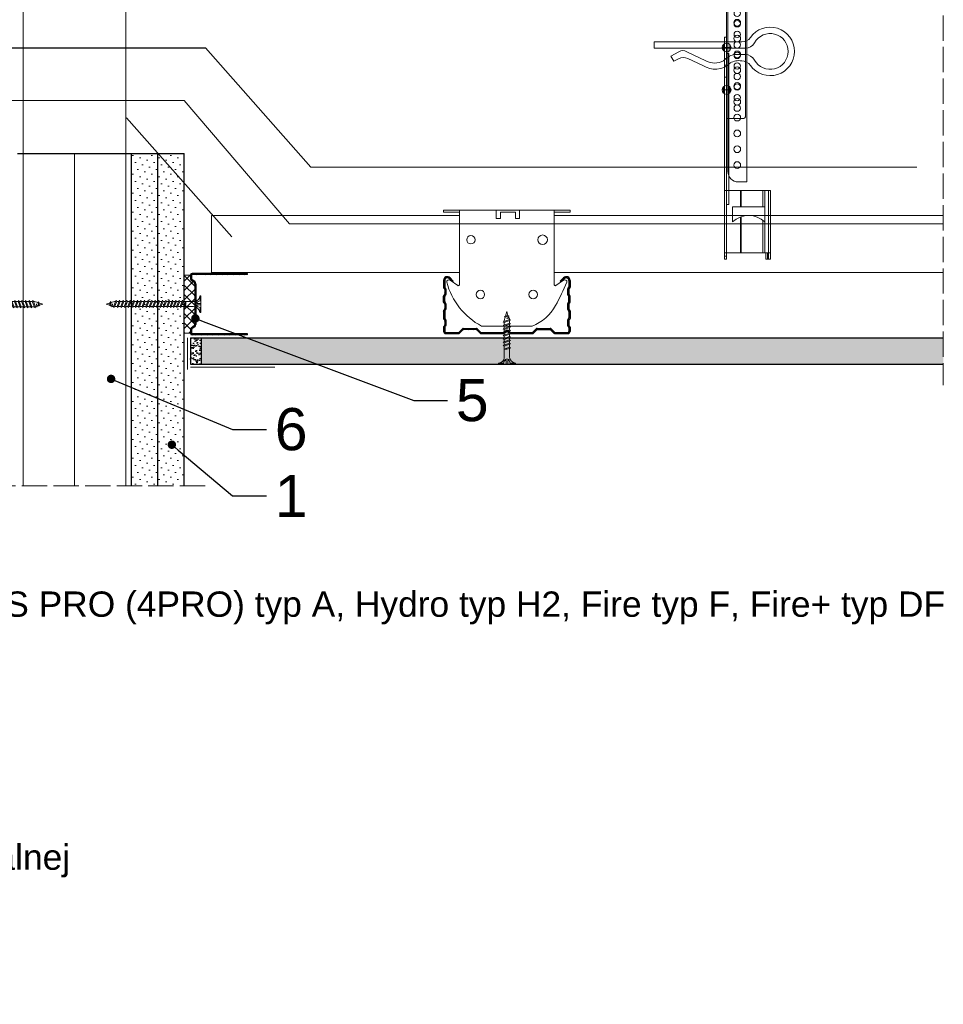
# Model space of a CAD drawing. Header units: millimetres. Extents: x -595 to 3755, y 1445 to 3533.
# Tile 3 of 24: x -209 to 229, y 1445 to 1912. Entities that reach past the tile are written whole.
import ezdxf
from ezdxf import colors
from ezdxf.entities.mleader import LeaderData, LeaderLine
from ezdxf.math import Vec2, Vec3

# ---------------------------------------------------------------- set-up
doc = ezdxf.new("R2010")
doc.units = ezdxf.units.MM
doc.linetypes.add('ACAD_ISO02W100', pattern=[15, 12, -3])
for name, color, linetype, lineweight in [('_ISOVER WELNA', 7, 'BATTING', 9), ('_RIGIPS AKCESORIA', 7, 'Continuous', 18), ('_RIGIPS G-K', 7, 'Continuous', 25), ('_RIGIPS PROFIL', 7, 'Continuous', 18), ('KRESKOWANIE', 7, 'Continuous', 9), ('OPISY', 7, 'Continuous', 9), ('PRZERYWANA', 7, 'ACAD_ISO02W100', 9)]:
    doc.layers.add(name, color=color, linetype=linetype, lineweight=lineweight)
doc.styles.get("Standard").update_dxf_attribs({"font": 'arial.ttf'})
doc.linetypes.add('BATTING', pattern='A,0.00254,-2.54,[134,ltypeshp.shx,S=2.54,R=0,X=-2.54,Y=0],-5.08,[134,ltypeshp.shx,S=2.54,R=180,X=2.54,Y=0],-2.54', length=10.16254)
pattern_1 = [(225, (-727.1062, 652.166), (1.122532, -3.367596), [0, -3.175])]

# ---------------------------------------------------------------- blocks, each defined once
blk = doc.blocks.new('TN 25')
at = {"layer": '_RIGIPS AKCESORIA'}
for p, q in [((0, -0.84), (0, 7.16)), ((0, 7.16), (0.46, 7.16)), ((0.46, 4.78), (0, 4.78)), ((0.46, 7.16), (0.46, 4.78)), ((8.47, 4.46), (8.79, 5)), ((8.79, 5), (9.93, 2.01)), ((10.1, 4.46), (10.41, 5)), ((10.41, 5), (11.56, 2.01)), ((11.67, 4.46), (11.99, 5)), ((11.99, 5), (13.14, 2.01)), ((13.21, 4.46), (13.52, 5)), ((13.52, 5), (14.67, 2.01)), ((14.8, 4.46), (15.12, 5)), ((15.12, 5), (16.26, 2.01)), ((16.42, 4.46), (16.73, 5)), ((16.73, 5), (17.88, 2.01)), ((17.99, 4.46), (18.31, 5)), ((18.31, 5), (19.45, 2.01)), ((19.68, 4.46), (20, 5)), ((20, 5), (21.14, 2.01)), ((0, 3.5), (1.77, 3.5)), ((0, 2.83), (1.77, 2.83)), ((0.46, 1.64), (0, 1.64)), ((0.46, -0.84), (0.46, 1.64)), ((1.77, 3.5), (1.77, 4.2)), ((1.77, 2.83), (1.77, 2.18)), ((3.02, 4.46), (8.47, 4.46)), ((7.49, 2.01), (3.55, 2.01)), ((7.12, 4.46), (7.12, 3.18)), ((8.03, 2.01), (7.12, 4.46)), ((7.12, 3.18), (7.65, 1.53)), ((7.65, 1.53), (8.03, 2.01)), ((9.41, 2.01), (8.03, 2.01)), ((9.61, 1.51), (8.47, 4.46)), ((9, 4.46), (10.1, 4.46)), ((9.93, 2.01), (9.61, 1.51)), ((11.04, 2.01), (9.93, 2.01)), ((11.23, 1.51), (10.1, 4.46)), ((10.62, 4.46), (11.67, 4.46)), ((11.56, 2.01), (11.23, 1.51)), ((12.61, 2.01), (11.56, 2.01)), ((12.81, 1.51), (11.67, 4.46)), ((12.2, 4.46), (13.21, 4.46)), ((13.14, 2.01), (12.81, 1.51)), ((14.15, 2.01), (13.14, 2.01)), ((14.34, 1.51), (13.21, 4.46)), ((13.73, 4.46), (14.8, 4.46)), ((14.67, 2.01), (14.34, 1.51)), ((15.74, 2.01), (14.67, 2.01)), ((15.94, 1.51), (14.8, 4.46)), ((15.33, 4.46), (16.42, 4.46)), ((16.26, 2.01), (15.94, 1.51)), ((17.36, 2.01), (16.26, 2.01)), ((17.55, 1.51), (16.42, 4.46)), ((16.94, 4.46), (17.99, 4.46)), ((17.88, 2.01), (17.55, 1.51)), ((18.93, 2.01), (17.88, 2.01)), ((19.13, 1.51), (17.99, 4.46)), ((18.52, 4.46), (19.68, 4.46)), ((19.45, 2.01), (19.13, 1.51)), ((19.45, 2.01), (20.62, 2.01)), ((20.82, 1.51), (19.68, 4.46)), ((20.21, 4.46), (20.7, 4.46)), ((20.7, 4.46), (22.28, 3.98)), ((21.14, 2.01), (20.82, 1.51)), ((21.14, 2.01), (21.81, 2.12)), ((21.85, 1.83), (21.67, 3.28)), ((21.67, 3.28), (22.14, 2.4)), ((22.14, 2.4), (21.85, 1.83)), ((22.7, 2.36), (22.14, 2.4)), ((22.28, 3.98), (22.56, 4.37)), ((22.7, 2.36), (22.28, 3.98)), ((22.56, 4.37), (23.03, 2.71)), ((23.03, 2.71), (22.7, 2.36)), ((22.71, 3.85), (25, 3.24)), ((25, 3.24), (23.03, 2.71)), ((0, -0.84), (0.46, -0.84))]:
    blk.add_line(p, q, dxfattribs=at)
for centre, major_axis, ratio, start_param, end_param in [((3.09, 7.67), (0.17, 3.2), 0.826134, 1.773653, 3.180586), ((-0.04, 0.9), (0, 3.93), 0.848176, -0.720942, -0.151112), ((3.37, -1.57), (0.28, 3.57), 0.832181, 0.035984, 1.430787), ((-2.73, 15.91), (0, 14.76), 0.848176, 3.399396, 3.475072), ((0.59, 4.62), (0, 2.81), 0.848176, 3.475072, 3.862535), ((1.66, 3.18), (0, 0.895), 0.848176, -1.552777, -0.720942), ((1.66, 3.18), (0, 0.895), 0.848176, 3.862535, 4.730408)]:
    blk.add_ellipse(centre, major_axis=major_axis, ratio=ratio, start_param=start_param, end_param=end_param, dxfattribs=at)
blk = doc.blocks.new('CD 60 ULTRASTIL')
h = blk.add_hatch()
h.set_pattern_fill('ANSI31', color=256, scale=0.3, style=0)
h.paths.add_polyline_path([(542.88, 684.5, -0.302776), (543.49, 684.5), (544.54, 683.79, 0.148069), (544.85, 683.7), (555.42, 683.7, 0.198912), (555.81, 683.86), (557.38, 685.44, -0.198912), (557.77, 685.6), (563.59, 685.6, -0.198912), (563.98, 685.44), (565.55, 683.86, 0.198912), (565.94, 683.7), (572.18, 683.7, 0.414214), (573.18, 684.7), (573.18, 686.74, 0.198912), (573.02, 687.12), (572.74, 687.4, -0.198912), (572.58, 687.79), (572.58, 689.87, -0.198912), (572.74, 690.26), (573.02, 690.54, 0.198912), (573.18, 690.93), (573.18, 694.47, 0.198912), (573.02, 694.86), (572.74, 695.14, -0.198912), (572.58, 695.53), (572.58, 697.61, -0.198912), (572.74, 698), (573.02, 698.28, 0.198912), (573.18, 698.67), (573.18, 701.47, 0.198912), (573.02, 701.86), (572.74, 702.14, -0.198912), (572.58, 702.53), (572.58, 704.61, -0.198912), (572.74, 705), (573.02, 705.28, 0.198912), (573.18, 705.67), (573.18, 708.9, 0.666128), (570.12, 710.18), (568.55, 708.63), (568.93, 708.24), (570.5, 709.79, -0.666128), (572.63, 708.9), (572.63, 705.9, -0.198912), (572.47, 705.51), (572.19, 705.23, 0.198912), (572.03, 704.84), (572.03, 702.3, 0.198912), (572.19, 701.91), (572.47, 701.63, -0.198912), (572.63, 701.25), (572.63, 698.9, -0.198912), (572.47, 698.51), (572.19, 698.23, 0.198912), (572.03, 697.84), (572.03, 695.3, 0.198912), (572.19, 694.91), (572.47, 694.63, -0.198912), (572.63, 694.25), (572.63, 691.16, -0.198912), (572.47, 690.77), (572.19, 690.49, 0.198912), (572.03, 690.1), (572.03, 687.56, 0.198912), (572.19, 687.17), (572.47, 686.9, -0.198912), (572.63, 686.51), (572.63, 684.7, -0.414214), (572.18, 684.25), (566.17, 684.25, -0.198912), (565.78, 684.41), (564.2, 685.99, 0.198912), (563.82, 686.15), (557.55, 686.15, 0.198912), (557.16, 685.99), (555.58, 684.41, -0.198912), (555.19, 684.25), (545.01, 684.25, -0.148069), (544.71, 684.34), (543.49, 685.16, 0.302776), (542.88, 685.16), (541.65, 684.34, -0.148069), (541.35, 684.25), (531.17, 684.25, -0.198912), (530.78, 684.41), (529.2, 685.99, 0.198912), (528.82, 686.15), (522.55, 686.15, 0.198912), (522.16, 685.99), (520.58, 684.41, -0.198912), (520.19, 684.25), (514.18, 684.25, -0.414214), (513.73, 684.7), (513.73, 686.51, -0.198912), (513.89, 686.9), (514.17, 687.17, 0.198912), (514.33, 687.56), (514.33, 690.1, 0.198912), (514.17, 690.49), (513.89, 690.77, -0.198912), (513.73, 691.16), (513.73, 694.25, -0.198912), (513.89, 694.63), (514.17, 694.91, 0.198912), (514.33, 695.3), (514.33, 697.84, 0.198912), (514.17, 698.23), (513.89, 698.51, -0.198912), (513.73, 698.9), (513.73, 701.25, -0.198912), (513.89, 701.63), (514.17, 701.91, 0.198912), (514.33, 702.3), (514.33, 704.84, 0.198912), (514.17, 705.23), (513.89, 705.51, -0.198912), (513.73, 705.9), (513.73, 708.9, -0.666128), (515.86, 709.79), (517.43, 708.24), (517.81, 708.63), (516.25, 710.18, 0.666128), (513.18, 708.9), (513.18, 705.67, 0.198912), (513.34, 705.28), (513.62, 705, -0.198912), (513.78, 704.61), (513.78, 702.53, -0.198912), (513.62, 702.14), (513.34, 701.86, 0.198912), (513.18, 701.47), (513.18, 698.67, 0.198912), (513.34, 698.28), (513.62, 698, -0.198912), (513.78, 697.61), (513.78, 695.53, -0.198912), (513.62, 695.14), (513.34, 694.86, 0.198912), (513.18, 694.47), (513.18, 690.93, 0.198912), (513.34, 690.54), (513.62, 690.26, -0.198912), (513.78, 689.87), (513.78, 687.79, -0.198912), (513.62, 687.4), (513.34, 687.12, 0.198912), (513.18, 686.74), (513.18, 684.7, 0.414214), (514.18, 683.7), (520.42, 683.7, 0.198912), (520.81, 683.86), (522.38, 685.44, -0.198912), (522.77, 685.6), (528.59, 685.6, -0.198912), (528.98, 685.44), (530.55, 683.86, 0.198912), (530.94, 683.7), (541.51, 683.7, 0.148069), (541.82, 683.79)])
for p, q in [((516.25, 710.18), (517.81, 708.63)), ((570.12, 710.18), (568.55, 708.63)), ((513.18, 708.9), (513.18, 705.67)), ((513.73, 708.9), (513.73, 705.9)), ((513.89, 705.51), (514.17, 705.23)), ((515.86, 709.79), (517.43, 708.24)), ((517.43, 708.24), (517.81, 708.63)), ((568.93, 708.24), (568.55, 708.63)), ((570.5, 709.79), (568.93, 708.24)), ((572.47, 705.51), (572.19, 705.23)), ((572.63, 708.9), (572.63, 705.9)), ((573.18, 708.9), (573.18, 705.67)), ((513.18, 698.67), (513.18, 701.47)), ((513.34, 705.28), (513.62, 705)), ((513.34, 701.86), (513.62, 702.14)), ((513.73, 698.9), (513.73, 701.25)), ((513.78, 704.61), (513.78, 702.53)), ((513.89, 701.63), (514.17, 701.91)), ((514.33, 704.84), (514.33, 702.3)), ((572.03, 704.84), (572.03, 702.3)), ((572.47, 701.63), (572.19, 701.91)), ((572.58, 704.61), (572.58, 702.53)), ((572.63, 698.9), (572.63, 701.25)), ((573.02, 705.28), (572.74, 705)), ((573.02, 701.86), (572.74, 702.14)), ((573.18, 698.67), (573.18, 701.47)), ((513.34, 698.28), (513.62, 698)), ((513.78, 697.61), (513.78, 695.53)), ((513.89, 698.51), (514.17, 698.23)), ((514.33, 697.84), (514.33, 695.3)), ((572.03, 697.84), (572.03, 695.3)), ((572.47, 698.51), (572.19, 698.23)), ((572.58, 697.61), (572.58, 695.53)), ((573.02, 698.28), (572.74, 698)), ((513.18, 694.47), (513.18, 690.93)), ((513.34, 694.86), (513.62, 695.14)), ((513.73, 694.25), (513.73, 691.16)), ((513.89, 694.63), (514.17, 694.91)), ((572.47, 694.63), (572.19, 694.91)), ((572.63, 694.25), (572.63, 691.16)), ((573.02, 694.86), (572.74, 695.14)), ((573.18, 694.47), (573.18, 690.93)), ((513.18, 686.74), (513.18, 684.7)), ((513.34, 690.54), (513.62, 690.26)), ((513.34, 687.12), (513.62, 687.4)), ((513.78, 689.87), (513.78, 687.79)), ((513.89, 690.77), (514.17, 690.49)), ((513.89, 686.9), (514.17, 687.17)), ((514.33, 690.1), (514.33, 687.56)), ((572.03, 690.1), (572.03, 687.56)), ((572.47, 690.77), (572.19, 690.49)), ((572.47, 686.9), (572.19, 687.17)), ((572.58, 689.87), (572.58, 687.79)), ((573.02, 690.54), (572.74, 690.26)), ((573.02, 687.12), (572.74, 687.4)), ((573.18, 686.74), (573.18, 684.7)), ((513.73, 686.51), (513.73, 684.7)), ((514.18, 684.25), (520.19, 684.25)), ((514.18, 683.7), (520.42, 683.7)), ((520.58, 684.41), (522.16, 685.99)), ((520.81, 683.86), (522.38, 685.44)), ((522.55, 686.15), (528.82, 686.15)), ((528.59, 685.6), (522.77, 685.6)), ((530.55, 683.86), (528.98, 685.44)), ((530.78, 684.41), (529.2, 685.99)), ((530.94, 683.7), (541.51, 683.7)), ((531.17, 684.25), (541.35, 684.25)), ((541.65, 684.34), (542.88, 685.16)), ((541.82, 683.79), (542.88, 684.5)), ((544.71, 684.34), (543.49, 685.16)), ((544.54, 683.79), (543.49, 684.5)), ((544.85, 683.7), (555.42, 683.7)), ((545.01, 684.25), (555.19, 684.25)), ((555.58, 684.41), (557.16, 685.99)), ((555.81, 683.86), (557.38, 685.44)), ((557.55, 686.15), (563.82, 686.15)), ((557.77, 685.6), (563.59, 685.6)), ((565.55, 683.86), (563.98, 685.44)), ((565.78, 684.41), (564.2, 685.99)), ((565.94, 683.7), (572.18, 683.7)), ((566.17, 684.25), (572.18, 684.25)), ((572.63, 686.51), (572.63, 684.7))]:
    blk.add_line(p, q)
for centre, radius, start, end in [((514.98, 708.9), 1.8, 45.3251, 180), ((514.98, 708.9), 1.25, 45.3251, 180), ((571.38, 708.9), 1.8, 360, 134.6749), ((571.38, 708.9), 1.25, 360, 134.6749), ((513.73, 705.67), 0.55, 180, 225), ((514.28, 705.9), 0.55, 180, 225), ((572.08, 705.9), 0.55, 315, 0), ((572.63, 705.67), 0.55, 315, 0), ((513.73, 701.47), 0.55, 135, 180), ((513.23, 704.61), 0.55, 0, 45), ((513.23, 702.53), 0.55, 315, 0), ((514.28, 701.25), 0.55, 135, 180), ((513.78, 704.84), 0.55, 0, 45), ((513.78, 702.3), 0.55, 315, 0), ((572.58, 704.84), 0.55, 135, 180), ((572.58, 702.3), 0.55, 180, 225), ((572.08, 701.25), 0.55, 0, 45), ((573.13, 704.61), 0.55, 135, 180), ((573.13, 702.53), 0.55, 180, 225), ((572.63, 701.47), 0.55, 0, 45), ((513.73, 698.67), 0.55, 180, 225), ((513.23, 697.61), 0.55, 360, 45), ((514.28, 698.9), 0.55, 180, 225), ((513.78, 697.84), 0.55, 0, 45), ((572.58, 697.84), 0.55, 135, 180), ((572.08, 698.9), 0.55, 315, 0), ((573.13, 697.61), 0.55, 135, 180), ((572.63, 698.67), 0.55, 315, 0), ((513.73, 694.47), 0.55, 135, 180), ((513.23, 695.53), 0.55, 315, 0), ((514.28, 694.25), 0.55, 135, 180), ((513.78, 695.3), 0.55, 315, 0), ((572.58, 695.3), 0.55, 180, 225), ((572.08, 694.25), 0.55, 0, 45), ((573.13, 695.53), 0.55, 180, 225), ((572.63, 694.47), 0.55, 0, 45), ((513.73, 690.93), 0.55, 180, 225), ((513.73, 686.74), 0.55, 135, 180), ((513.23, 689.87), 0.55, 0, 45), ((513.23, 687.79), 0.55, 315, 0), ((514.28, 691.16), 0.55, 180, 225), ((514.28, 686.51), 0.55, 135, 180), ((513.78, 690.1), 0.55, 360, 45), ((513.78, 687.56), 0.55, 315, 360), ((572.58, 690.1), 0.55, 135, 180), ((572.58, 687.56), 0.55, 180, 225), ((572.08, 691.16), 0.55, 315, 0), ((572.08, 686.51), 0.55, 360, 45), ((573.13, 689.87), 0.55, 135, 180), ((573.13, 687.79), 0.55, 180, 225), ((572.63, 690.93), 0.55, 315, 0), ((572.63, 686.74), 0.55, 360, 45), ((514.18, 684.7), 1, 180, 270), ((514.18, 684.7), 0.45, 180, 270), ((520.19, 684.8), 0.55, 270, 315), ((520.42, 684.25), 0.55, 270, 315), ((522.55, 685.6), 0.55, 90, 135), ((522.77, 685.05), 0.55, 90, 135), ((528.59, 685.05), 0.55, 45, 90), ((528.82, 685.6), 0.55, 45, 90), ((530.94, 684.25), 0.55, 225, 270), ((531.17, 684.8), 0.55, 225, 270), ((541.35, 684.8), 0.55, 270, 303.6901), ((541.51, 684.25), 0.55, 270, 303.6901), ((543.18, 684.7), 0.55, 56.3099, 123.6901), ((543.18, 684.04), 0.55, 56.3099, 123.6901), ((544.85, 684.25), 0.55, 236.3099, 270), ((545.01, 684.8), 0.55, 236.3099, 270), ((555.19, 684.8), 0.55, 270, 315), ((555.42, 684.25), 0.55, 270, 315), ((557.55, 685.6), 0.55, 90, 135), ((557.77, 685.05), 0.55, 90, 135), ((563.59, 685.05), 0.55, 45, 90), ((563.82, 685.6), 0.55, 45, 90), ((565.94, 684.25), 0.55, 225, 270), ((566.17, 684.8), 0.55, 225, 270), ((572.18, 684.7), 1, 270, 0), ((572.18, 684.7), 1, 270, 360), ((572.18, 684.7), 0.45, 270, 360)]:
    blk.add_arc(centre, radius, start, end)
blk = doc.blocks.new('Lacznik krzyzowy (widok2)')
at = {"layer": '_RIGIPS AKCESORIA'}
for p, q in [((94.8, 91.5, 218.36), (94.8, 90.5, 218.36)), ((94.8, 91.5, 218.36), (154.8, 91.5, 218.36)), ((94.8, 90.5, 218.36), (102.3, 90.5, 218.36)), ((102.3, 56.15, 218.36), (102.3, 91.5, 218.36)), ((119.8, 91.5, 218.36), (119.8, 87.5, 218.36)), ((130.8, 91.5, 218.36), (119.8, 91.5, 218.36)), ((121.8, 87.5, 218.36), (121.8, 90.5, 218.36)), ((121.8, 90.5, 218.36), (128.85, 90.5, 218.36)), ((128.85, 90.5, 218.36), (128.85, 87.5, 218.36)), ((130.85, 91.5, 218.36), (130.85, 87.5, 218.36)), ((147.3, 91.5, 218.36), (147.3, 56.15, 218.36)), ((154.8, 90.5, 218.36), (147.3, 90.5, 218.36)), ((154.8, 91.5, 218.36), (154.8, 90.5, 218.36)), ((119.8, 87.5, 218.36), (121.8, 87.5, 218.36)), ((128.85, 87.5, 218.36), (130.85, 87.5, 218.36)), ((97.87, 58.35, 218.36), (101.51, 55.74, 218.36)), ((148.09, 55.74, 218.36), (151.73, 58.35, 218.36)), ((136.8, 36.5, 218.36), (112.81, 36.5, 218.36))]:
    blk.add_line(p, q, dxfattribs=at)
for centre, radius in [((107.8, 77.5, 218.36), 2), ((141.8, 77.5, 218.36), 2.24), ((112.3, 51.5, 218.36), 2), ((137.3, 51.5, 218.36), 2)]:
    blk.add_circle(centre, radius, dxfattribs=at)
for centre, radius, start, end in [((97.29, 57.53, 218.36), 1, 122.1388, 189.8152), ((129.23, 66.45, 218.36), 34.16, 195.4351, 241.2658), ((97.29, 57.53, 218.36), 1, 54.4623, 122.1388), ((101.8, 56.15, 218.36), 0.5, 234.4623, 0), ((147.8, 56.15, 218.36), 0.5, 180, 305.5377), ((20.47, 114.78, 218.36), 144.71, 331.7398, 336.6225), ((152.32, 57.53, 218.36), 1, 350.1848, 125.5377), ((129.12, 56.49, 218.36), 21.41, 291.013, 331.4749)]:
    blk.add_arc(centre, radius, start, end, dxfattribs=at)
blk = doc.blocks.new('UD 30 ULTRASTIL')
h = blk.add_hatch()
h.set_pattern_fill('ANSI31', color=256, scale=0.3, style=0)
h.paths.add_polyline_path([(684.71, 712.9), (658.51, 712.9, 0.414214), (657.71, 712.1), (657.71, 710.25, 0.236068), (658.03, 709.61), (659.39, 708.59, -0.236068), (659.71, 707.95), (659.71, 688.65, -0.236068), (659.39, 688.01), (658.03, 686.99, 0.236068), (657.71, 686.35), (657.71, 684.5, 0.414214), (658.51, 683.7), (684.71, 683.7), (684.71, 684.25), (658.51, 684.25, -0.414214), (658.26, 684.5), (658.26, 686.35, -0.236068), (658.36, 686.55), (659.72, 687.57, 0.236068), (660.26, 688.65), (660.26, 707.95, 0.236068), (659.72, 709.03), (658.36, 710.05, -0.236068), (658.26, 710.25), (658.26, 712.1, -0.414214), (658.51, 712.35), (684.71, 712.35)])
for p, q in [((657.71, 712.1), (657.71, 710.25)), ((658.26, 712.1), (658.26, 710.25)), ((659.72, 709.03), (658.36, 710.05)), ((684.71, 712.9), (658.51, 712.9)), ((684.71, 712.35), (658.51, 712.35)), ((684.71, 712.35), (684.71, 712.9)), ((659.39, 708.59), (658.03, 709.61)), ((659.71, 707.95), (659.71, 688.65)), ((660.26, 707.95), (660.26, 688.65)), ((659.39, 688.01), (658.03, 686.99)), ((659.72, 687.57), (658.36, 686.55)), ((657.71, 686.35), (657.71, 684.5)), ((658.26, 686.35), (658.26, 684.5)), ((684.71, 684.25), (658.51, 684.25)), ((684.71, 683.7), (658.51, 683.7)), ((684.71, 683.7), (684.71, 684.25))]:
    blk.add_line(p, q)
for centre, radius, start, end in [((658.51, 712.1), 0.8, 90, 180), ((658.51, 710.25), 0.8, 180, 233.1301), ((658.51, 712.1), 0.25, 90, 180), ((658.51, 710.25), 0.25, 180, 233.1301), ((658.91, 707.95), 0.8, 0, 53.1301), ((658.91, 707.95), 1.35, 0, 53.1301), ((658.51, 686.35), 0.8, 126.8699, 180), ((658.91, 688.65), 0.8, 306.8699, 0), ((658.91, 688.65), 1.35, 306.8699, 0), ((658.51, 684.5), 0.8, 180, 270), ((658.51, 686.35), 0.25, 126.8699, 180), ((658.51, 684.5), 0.25, 180, 270)]:
    blk.add_arc(centre, radius, start, end)
blk = doc.blocks.new('wieszak noniuszowy bok')
at = {"layer": '_RIGIPS AKCESORIA', "lineweight": 0}
for p, q in [((1390.98, 5092.86), (1390.98, 5179.86)), ((1392.48, 5181.36), (1399.98, 5181.36)), ((1399.98, 5024.65), (1399.98, 5181.36)), ((1399.98, 5129.95), (1399.97, 5129.95)), ((1399.98, 5129.95), (1401, 5129.95)), ((1401, 5129.95), (1401, 5024.65)), ((1401, 5129.95), (1401, 5129.95)), ((1398.54, 5126.58), (1398.54, 5123.65)), ((1399.98, 5126.06), (1399.98, 5102.02)), ((1401.42, 5126.58), (1401.42, 5123.65)), ((1398.96, 5122.28), (1399.98, 5122.28)), ((1398.96, 5122.28), (1399.98, 5122.28)), ((1398.96, 5122.28), (1398.96, 5050.72)), ((1399.98, 5116.66), (1401, 5116.66)), ((1399.98, 5116.63), (1399.98, 5116.66)), ((1399.98, 5116.66), (1399.98, 5116.63)), ((1399.98, 5116.62), (1399.98, 5116.63)), ((1399.98, 5116.63), (1399.98, 5116.56)), ((1399.98, 5116.55), (1399.98, 5116.63)), ((1399.98, 5116.63), (1399.98, 5116.55)), ((1399.98, 5116.55), (1399.98, 5116.62)), ((1399.98, 5116.56), (1399.98, 5116.43)), ((1399.98, 5116.42), (1399.98, 5116.55)), ((1399.98, 5116.41), (1399.98, 5116.55)), ((1399.98, 5116.55), (1399.98, 5116.41)), ((1399.98, 5116.43), (1399.98, 5116.25)), ((1399.98, 5116.24), (1399.98, 5116.42)), ((1399.98, 5116.21), (1399.98, 5116.41)), ((1399.98, 5116.41), (1399.98, 5116.21)), ((1399.98, 5116.25), (1399.98, 5116.01)), ((1399.98, 5116), (1399.98, 5116.24)), ((1399.98, 5115.97), (1399.98, 5116.21)), ((1399.98, 5116.21), (1399.98, 5115.97)), ((1399.98, 5116.01), (1399.98, 5115.74)), ((1399.98, 5115.71), (1399.98, 5116)), ((1399.98, 5115.69), (1399.98, 5115.97)), ((1399.98, 5115.97), (1399.98, 5115.69)), ((1399.98, 5115.74), (1399.98, 5115.41)), ((1399.98, 5115.38), (1399.98, 5115.71)), ((1399.98, 5115.37), (1399.98, 5115.69)), ((1399.98, 5115.69), (1399.98, 5115.37)), ((1399.98, 5115.41), (1399.98, 5115.05)), ((1399.98, 5115.02), (1399.98, 5115.38)), ((1399.98, 5115.02), (1399.98, 5115.37)), ((1399.98, 5115.37), (1399.98, 5115.02)), ((1399.98, 5115.05), (1399.98, 5114.67)), ((1399.98, 5114.65), (1399.98, 5115.02)), ((1399.98, 5114.64), (1399.98, 5115.02)), ((1399.98, 5115.02), (1399.98, 5114.64)), ((1399.98, 5114.67), (1399.98, 5114.28)), ((1399.98, 5114.25), (1399.98, 5114.65)), ((1399.98, 5114.25), (1399.98, 5114.64)), ((1399.98, 5114.64), (1399.98, 5114.25)), ((1399.98, 5114.28), (1399.98, 5113.88)), ((1399.98, 5113.85), (1399.98, 5114.25)), ((1399.98, 5113.84), (1399.98, 5114.25)), ((1399.98, 5114.25), (1399.98, 5113.84)), ((1399.98, 5113.88), (1399.98, 5113.48)), ((1399.98, 5113.46), (1399.98, 5113.85)), ((1399.98, 5113.84), (1399.98, 5113.44)), ((1399.98, 5113.44), (1399.98, 5113.84)), ((1399.98, 5113.48), (1399.98, 5113.1)), ((1399.98, 5113.07), (1399.98, 5113.46)), ((1399.98, 5113.44), (1399.98, 5113.06)), ((1399.98, 5113.06), (1399.98, 5113.44)), ((1399.98, 5113.1), (1399.98, 5112.75)), ((1399.98, 5112.72), (1399.98, 5113.07)), ((1399.98, 5113.06), (1399.98, 5112.68)), ((1399.98, 5112.68), (1399.98, 5113.06)), ((1399.98, 5112.75), (1399.98, 5112.42)), ((1399.98, 5112.4), (1399.98, 5112.72)), ((1399.98, 5112.68), (1399.98, 5112.33)), ((1399.98, 5112.33), (1399.98, 5112.68)), ((1399.98, 5112.42), (1399.98, 5112.14)), ((1399.98, 5112.12), (1399.98, 5112.4)), ((1399.98, 5112.33), (1399.98, 5112)), ((1399.98, 5112), (1399.98, 5112.33)), ((1399.98, 5112.14), (1399.98, 5111.9)), ((1399.98, 5111.89), (1399.98, 5112.12)), ((1399.98, 5112), (1399.98, 5111.72)), ((1399.98, 5111.72), (1399.98, 5112)), ((1399.98, 5111.9), (1399.98, 5111.72)), ((1399.98, 5111.72), (1399.98, 5111.89)), ((1399.98, 5111.72), (1399.98, 5111.6)), ((1399.98, 5111.59), (1399.98, 5111.72)), ((1399.98, 5111.72), (1399.98, 5111.48)), ((1399.98, 5111.48), (1399.98, 5111.72)), ((1399.98, 5111.6), (1399.98, 5111.54)), ((1399.98, 5111.53), (1399.98, 5111.59)), ((1399.98, 5111.54), (1399.98, 5111.53)), ((1399.98, 5111.48), (1399.98, 5111.29)), ((1399.98, 5111.29), (1399.98, 5111.48)), ((1399.98, 5111.29), (1399.98, 5111.15)), ((1399.98, 5111.15), (1399.98, 5111.29)), ((1399.98, 5111.15), (1399.98, 5111.06)), ((1399.98, 5111.06), (1399.98, 5111.15)), ((1399.98, 5111.06), (1399.98, 5111.04)), ((1399.98, 5111.04), (1399.98, 5111.06)), ((1399.98, 5111.04), (1401, 5111.04)), ((1398.54, 5106.42), (1398.54, 5103.49)), ((1401.42, 5106.42), (1401.42, 5103.49)), ((1399.98, 5102.02), (1399.98, 5102.1)), ((1399.98, 5091.36), (1392.48, 5091.36)), ((1400.98, 5057.36), (1379.24, 5057.36)), ((1379.24, 5057.36), (1379.24, 5024.65)), ((1380.12, 5057.36), (1380.12, 5024.65)), ((1381.9, 5057.36), (1381.9, 5049.5)), ((1382.79, 5057.36), (1382.79, 5049.5)), ((1393.13, 5057.36), (1393.13, 5049.5)), ((1393.4, 5057.36), (1393.4, 5049.5)), ((1400.98, 5057.36), (1401, 5057.36)), ((1401, 5057.36), (1400.98, 5057.36)), ((1381.81, 5042.35), (1381.81, 5049.5)), ((1397.14, 5049.5), (1381.81, 5049.5)), ((1397.14, 5042.35), (1397.14, 5049.5)), ((1398.96, 5050.72), (1399.98, 5050.72)), ((1393.13, 5044.79), (1393.13, 5027.72)), ((1393.4, 5044.69), (1393.4, 5027.72)), ((1381.9, 5042.43), (1381.9, 5027.72)), ((1382.79, 5043.18), (1382.79, 5027.72)), ((1379.24, 5027.72), (1401, 5027.72)), ((1380.57, 5027.72), (1380.57, 5024.65)), ((1381.46, 5024.65), (1381.46, 5027.72)), ((1399.98, 5026.19), (1401, 5026.19)), ((1379.24, 5024.65), (1381.46, 5024.65)), ((1401, 5024.65), (1399.98, 5024.65))]:
    blk.add_line(p, q, dxfattribs=at)
at = {"layer": '_RIGIPS AKCESORIA'}
for p, q in [((1397.92, 5125.12), (1402.03, 5125.12)), ((1397.92, 5104.96), (1402.03, 5104.96))]:
    blk.add_line(p, q, dxfattribs=at)
for centre, radius in [((1394.98, 5176.36), 1.5), ((1394.98, 5171.36), 1.5), ((1394.98, 5166.36), 1.5), ((1394.98, 5161.36), 1.5), ((1394.98, 5156.36), 1.5), ((1394.98, 5151.36), 1.5), ((1394.98, 5146.36), 1.5), ((1394.98, 5141.36), 1.5), ((1394.98, 5136.36), 1.5), ((1394.98, 5131.36), 1.5), ((1394.98, 5126.36), 1.5), ((1399.98, 5125.12), 2.06), ((1394.98, 5121.36), 1.5), ((1394.98, 5116.36), 1.5), ((1394.98, 5111.36), 1.5), ((1394.98, 5106.36), 1.5), ((1399.98, 5104.96), 2.06), ((1394.98, 5101.36), 1.5), ((1394.98, 5096.36), 1.5)]:
    blk.add_circle(centre, radius, dxfattribs=at)
at = {"layer": '_RIGIPS AKCESORIA', "lineweight": 0}
for centre, start, end in [((1392.48, 5179.86), 90, 180), ((1392.48, 5092.86), 180, 270)]:
    blk.add_arc(centre, 1.5, start, end, dxfattribs=at)
at = {"layer": '_RIGIPS AKCESORIA'}
blk.add_arc((1389.48, 5034.29), 11.12, 46.445, 133.4017, dxfattribs=at)
blk = doc.blocks.new('noniusz gorny')
at = {"layer": '_RIGIPS AKCESORIA'}
for p, q in [((1619.18, 5099.69), (1619.18, 5389.69)), ((1620.18, 5388.69), (1628.18, 5388.69)), ((1620.18, 5388.69), (1628.18, 5368.79)), ((1630.21, 5387.39), (1628.18, 5388.69)), ((1630.21, 5387.39), (1648.47, 5387.39)), ((1648.47, 5387.39), (1651.34, 5388.69)), ((1651.34, 5388.69), (1670.18, 5388.69)), ((1670.18, 5388.69), (1670.18, 5389.69)), ((1628.18, 5104.69), (1628.18, 5368.79)), ((1623.18, 5099.69), (1619.18, 5099.69))]:
    blk.add_line(p, q, dxfattribs=at)
at = {"layer": '_RIGIPS AKCESORIA', "linetype": 'Continuous'}
blk.add_line((1670.18, 5389.69), (1619.18, 5389.69), dxfattribs=at)
at = {"layer": '_RIGIPS AKCESORIA'}
for centre in [(1623.73, 5340.19), (1623.73, 5332.69), (1623.73, 5325.19), (1623.73, 5317.69), (1623.73, 5310.19), (1623.73, 5302.69), (1623.73, 5295.19), (1623.73, 5287.69), (1623.73, 5280.19), (1623.73, 5272.69), (1623.73, 5265.19), (1623.73, 5257.69), (1623.73, 5250.19), (1623.73, 5242.69), (1623.73, 5235.19), (1623.73, 5227.69), (1623.73, 5220.19), (1623.73, 5212.69), (1623.73, 5205.19), (1623.73, 5197.69), (1623.73, 5190.19), (1623.73, 5182.69), (1623.73, 5175.19), (1623.73, 5167.69), (1623.73, 5160.19), (1623.73, 5152.69), (1623.73, 5145.19), (1623.73, 5137.69), (1623.73, 5130.19), (1623.73, 5122.69), (1623.73, 5115.19), (1623.73, 5107.69)]:
    blk.add_circle(centre, 1.6, dxfattribs=at)
blk.add_arc((1623.18, 5104.69), 5, 270, 0, dxfattribs=at)
blk = doc.blocks.new('klamra')
at = {"layer": '_RIGIPS AKCESORIA'}
for p, q in [((6831.19, 2764.92), (6831.19, 2808.19)), ((6834.19, 2802.92), (6834.19, 2808.19)), ((6828.19, 2764.92), (6828.19, 2806.53)), ((6832.87, 2780.55), (6837.19, 2789.57)), ((6839.31, 2788.09), (6836.06, 2780.95)), ((6832.86, 2776.63), (6835, 2772.92)), ((6836.19, 2776.54), (6837.38, 2774.29)), ((6835, 2772.92), (6837.38, 2774.29)), ((6831.19, 2764.92), (6828.19, 2764.92))]:
    blk.add_line(p, q, dxfattribs=at)
for centre, radius, start, end in [((6832.69, 2820.02), 11.5, 305.1527, 234.8473), ((6832.69, 2820.02), 8.5, 298.7822, 241.2178), ((6826.19, 2808.19), 5, 0, 61.2178), ((6839.19, 2808.19), 5, 118.7822, 180), ((6823.19, 2806.53), 5, 0, 54.8473), ((6842.19, 2806.53), 5, 125.1527, 180), ((6843.93, 2805.32), 10.09, 195.2653, 228.1308), ((6845.23, 2805.18), 8.16, 170.4436, 210.2847), ((6829.23, 2793.69), 8.97, 332.6387, 27.3613), ((6831.19, 2793.92), 10, 324.3132, 45.573), ((6835.87, 2778.58), 3.59, 146.8414, 212.9715), ((6840.61, 2778.88), 5, 155.5109, 207.8622)]:
    blk.add_arc(centre, radius, start, end, dxfattribs=at)
blk = doc.blocks.new('TN 45')
at = {"layer": '_RIGIPS AKCESORIA'}
for p, q in [((0, -0.84), (0, 7.16)), ((0, 7.16), (0.46, 7.16)), ((0.46, 4.78), (0, 4.78)), ((0.46, 7.16), (0.46, 4.78)), ((8.47, 4.46), (8.79, 5)), ((8.79, 5), (9.93, 2.01)), ((10.1, 4.46), (10.41, 5)), ((10.41, 5), (11.56, 2.01)), ((11.67, 4.46), (11.99, 5)), ((11.99, 5), (13.14, 2.01)), ((13.21, 4.46), (13.52, 5)), ((13.52, 5), (14.67, 2.01)), ((14.8, 4.46), (15.12, 5)), ((15.12, 5), (16.26, 2.01)), ((16.42, 4.46), (16.73, 5)), ((16.73, 5), (17.88, 2.01)), ((17.99, 4.46), (18.31, 5)), ((18.31, 5), (19.45, 2.01)), ((19.68, 4.46), (20, 5)), ((20, 5), (21.14, 2.01)), ((21.37, 4.46), (21.69, 5)), ((21.69, 5), (22.83, 2.01)), ((23.06, 4.46), (23.38, 5)), ((23.38, 5), (24.52, 2.01)), ((24.75, 4.46), (25.07, 5)), ((25.07, 5), (26.21, 2.01)), ((26.44, 4.46), (26.76, 5)), ((26.76, 5), (27.9, 2.01)), ((28.13, 4.46), (28.45, 5)), ((28.45, 5), (29.59, 2.01)), ((29.82, 4.46), (30.14, 5)), ((30.14, 5), (31.28, 2.01)), ((31.51, 4.46), (31.83, 5)), ((31.83, 5), (32.97, 2.01)), ((33.2, 4.46), (33.52, 5)), ((33.52, 5), (34.66, 2.01)), ((34.89, 4.46), (35.21, 5)), ((35.21, 5), (36.35, 2.01)), ((36.58, 4.46), (36.9, 5)), ((36.9, 5), (38.04, 2.01)), ((38.27, 4.46), (38.59, 5)), ((38.59, 5), (39.73, 2.01)), ((39.96, 4.46), (40.28, 5)), ((40.28, 5), (41.42, 2.01)), ((0, 3.5), (1.77, 3.5)), ((0, 2.83), (1.77, 2.83)), ((0.46, 1.64), (0, 1.64)), ((0.46, -0.84), (0.46, 1.64)), ((1.77, 3.5), (1.77, 4.2)), ((1.77, 2.83), (1.77, 2.18)), ((3.02, 4.46), (8.47, 4.46)), ((7.49, 2.01), (3.55, 2.01)), ((7.12, 4.46), (7.12, 3.18)), ((8.03, 2.01), (7.12, 4.46)), ((7.12, 3.18), (7.65, 1.53)), ((7.65, 1.53), (8.03, 2.01)), ((9.41, 2.01), (8.03, 2.01)), ((9.61, 1.51), (8.47, 4.46)), ((9, 4.46), (10.1, 4.46)), ((9.93, 2.01), (9.61, 1.51)), ((11.04, 2.01), (9.93, 2.01)), ((11.23, 1.51), (10.1, 4.46)), ((10.62, 4.46), (11.67, 4.46)), ((11.56, 2.01), (11.23, 1.51)), ((12.61, 2.01), (11.56, 2.01)), ((12.81, 1.51), (11.67, 4.46)), ((12.2, 4.46), (13.21, 4.46)), ((13.14, 2.01), (12.81, 1.51)), ((14.15, 2.01), (13.14, 2.01)), ((14.34, 1.51), (13.21, 4.46)), ((13.73, 4.46), (14.8, 4.46)), ((14.67, 2.01), (14.34, 1.51)), ((15.74, 2.01), (14.67, 2.01)), ((15.94, 1.51), (14.8, 4.46)), ((15.33, 4.46), (16.42, 4.46)), ((16.26, 2.01), (15.94, 1.51)), ((17.36, 2.01), (16.26, 2.01)), ((17.55, 1.51), (16.42, 4.46)), ((16.94, 4.46), (17.99, 4.46)), ((17.88, 2.01), (17.55, 1.51)), ((18.93, 2.01), (17.88, 2.01)), ((19.13, 1.51), (17.99, 4.46)), ((18.52, 4.46), (19.68, 4.46)), ((19.45, 2.01), (19.13, 1.51)), ((19.45, 2.01), (20.62, 2.01)), ((20.62, 2.01), (19.57, 2.01)), ((20.82, 1.51), (19.68, 4.46)), ((20.21, 4.46), (21.37, 4.46)), ((21.14, 2.01), (20.82, 1.51)), ((21.14, 2.01), (22.31, 2.01)), ((22.31, 2.01), (21.26, 2.01)), ((22.51, 1.51), (21.37, 4.46)), ((21.9, 4.46), (23.06, 4.46)), ((22.83, 2.01), (22.51, 1.51)), ((22.83, 2.01), (24, 2.01)), ((24, 2.01), (22.95, 2.01)), ((24.2, 1.51), (23.06, 4.46)), ((23.59, 4.46), (24.75, 4.46)), ((24.52, 2.01), (24.2, 1.51)), ((24.52, 2.01), (25.69, 2.01)), ((25.69, 2.01), (24.64, 2.01)), ((25.89, 1.51), (24.75, 4.46)), ((25.28, 4.46), (26.44, 4.46)), ((26.21, 2.01), (25.89, 1.51)), ((26.21, 2.01), (27.38, 2.01)), ((27.38, 2.01), (26.33, 2.01)), ((27.58, 1.51), (26.44, 4.46)), ((26.96, 4.46), (28.13, 4.46)), ((27.9, 2.01), (27.58, 1.51)), ((27.9, 2.01), (29.07, 2.01)), ((29.07, 2.01), (28.02, 2.01)), ((29.27, 1.51), (28.13, 4.46)), ((28.65, 4.46), (29.82, 4.46)), ((29.59, 2.01), (29.27, 1.51)), ((29.59, 2.01), (30.76, 2.01)), ((30.76, 2.01), (29.71, 2.01)), ((30.96, 1.51), (29.82, 4.46)), ((30.34, 4.46), (31.51, 4.46)), ((31.28, 2.01), (30.96, 1.51)), ((31.28, 2.01), (32.45, 2.01)), ((32.45, 2.01), (31.4, 2.01)), ((32.65, 1.51), (31.51, 4.46)), ((32.03, 4.46), (33.2, 4.46)), ((32.97, 2.01), (32.65, 1.51)), ((32.97, 2.01), (34.14, 2.01)), ((34.14, 2.01), (33.09, 2.01)), ((34.34, 1.51), (33.2, 4.46)), ((33.72, 4.46), (34.89, 4.46)), ((34.66, 2.01), (34.34, 1.51)), ((34.66, 2.01), (35.83, 2.01)), ((35.83, 2.01), (34.78, 2.01)), ((36.03, 1.51), (34.89, 4.46)), ((35.41, 4.46), (36.58, 4.46)), ((36.35, 2.01), (36.03, 1.51)), ((36.35, 2.01), (37.52, 2.01)), ((37.52, 2.01), (36.47, 2.01)), ((37.72, 1.51), (36.58, 4.46)), ((37.1, 4.46), (38.27, 4.46)), ((38.04, 2.01), (37.72, 1.51)), ((38.04, 2.01), (39.21, 2.01)), ((39.21, 2.01), (38.16, 2.01)), ((39.41, 1.51), (38.27, 4.46)), ((38.79, 4.46), (39.96, 4.46)), ((39.73, 2.01), (39.41, 1.51)), ((39.73, 2.01), (40.9, 2.01)), ((41.1, 1.51), (39.96, 4.46)), ((40.48, 4.46), (40.98, 4.46)), ((40.98, 4.46), (42.56, 3.98)), ((41.42, 2.01), (41.1, 1.51)), ((41.42, 2.01), (42.09, 2.12)), ((42.13, 1.83), (41.95, 3.28)), ((41.95, 3.28), (42.42, 2.4)), ((42.42, 2.4), (42.13, 1.83)), ((42.98, 2.36), (42.42, 2.4)), ((42.56, 3.98), (42.84, 4.37)), ((42.98, 2.36), (42.56, 3.98)), ((42.84, 4.37), (43.31, 2.71)), ((43.31, 2.71), (42.98, 2.36)), ((42.99, 3.85), (45, 3.24)), ((45, 3.24), (43.31, 2.71)), ((0, -0.84), (0.46, -0.84))]:
    blk.add_line(p, q, dxfattribs=at)
for centre, major_axis, ratio, start_param, end_param in [((3.09, 7.67), (0.17, 3.2), 0.826134, 1.773653, 3.180586), ((-0.04, 0.9), (0, 3.93), 0.848176, -0.720942, -0.151112), ((3.37, -1.57), (0.28, 3.57), 0.832181, 0.035984, 1.430787), ((-2.73, 15.91), (0, 14.76), 0.848176, 3.399396, 3.475072), ((0.59, 4.62), (0, 2.81), 0.848176, 3.475072, 3.862535), ((1.66, 3.18), (0, 0.895), 0.848176, -1.552777, -0.720942), ((1.66, 3.18), (0, 0.895), 0.848176, 3.862535, 4.730408)]:
    blk.add_ellipse(centre, major_axis=major_axis, ratio=ratio, start_param=start_param, end_param=end_param, dxfattribs=at)
blk = doc.blocks.new('_Dot')
at = {"color": 0, "linetype": 'ByBlock', "lineweight": -2}
blk.add_line((-0.5, 0), (-1, 0), dxfattribs=at)
at = {"color": 0, "linetype": 'ByBlock', "const_width": 0.5}
blk.add_lwpolyline([(-0.25, 0, 1), (0.25, 0, 1)], format="xyb", close=True, dxfattribs=at)

msp = doc.modelspace()

# ---------------------------------------------------------------- hatches: boundary and pattern name
at = {"layer": '_RIGIPS AKCESORIA'}
h = msp.add_hatch(dxfattribs=at)
h.set_pattern_fill('ANSI37', color=256, style=0)
h.set_pattern_definition([(45, (-2186.663, 334.5366), (-2.245064, 2.245064), []), (135, (-2186.663, 334.5366), (-2.245064, -2.245064), [])])
h.paths.add_polyline_path([(-126.46, 1786.738, 0.236068), (-126.78, 1787.378), (-128.14, 1788.398, -0.236068), (-128.46, 1789.038), (-128.46, 1790.888), (-131.46, 1790.888), (-131.46, 1763.288), (-128.46, 1763.288), (-128.46, 1765.138, -0.236068), (-128.14, 1765.778), (-126.78, 1766.798, 0.236068), (-126.46, 1767.438)])
at = {"layer": '_RIGIPS G-K'}
h = msp.add_hatch(dxfattribs=at)
h.set_pattern_fill('AR-SAND', color=256, scale=0.05, style=0)
h.set_pattern_definition([(322.5, (-2142.9963, 2851.5217), (-0.0800016, -2.4470662), [0, -1.9304, 0, -2.159, 0, -2.06375]), (352.5, (-2142.9963, 2851.5217), (2.2476164, -3.5841255), [0, -1.0414, 0, -1.7399, 0, -0.66675]), (32.5, (-2144.5584, 2851.5217), (3.9549619, -0.007186), [0, -0.635, 0, -2.286, 0, -2.9845]), (42.5, (-2144.5584, 2851.5217), (3.8177823, -1.1146466), [0, -0.3175, 0, -1.4986, 0, -1.7145])])
h.paths.add_polyline_path([(-128.46, 1748.638), (-123.46, 1748.638), (-123.46, 1761.138), (-128.46, 1761.138)])
h = msp.add_hatch(dxfattribs=at)
h.set_pattern_fill('DOTS', color=256, scale=2, angle=225, style=0)
h.set_pattern_definition([(225, (-1713.663, 362.1866), (1.122532, -3.367596), [0, -3.175])])
h.paths.add_polyline_path([(228.54, 1748.638), (228.54, 1761.138), (-123.46, 1761.138), (-123.46, 1748.638)])
at = {"layer": 'KRESKOWANIE'}
h = msp.add_hatch(dxfattribs=at)
h.set_pattern_fill('DOTS', color=256, scale=2, angle=225, style=0)
h.set_pattern_definition(pattern_1)
h.paths.add_polyline_path([(-143.96, 1848.638), (-156.46, 1848.638), (-156.46, 1690.888), (-143.96, 1690.888)])
h = msp.add_hatch(dxfattribs=at)
h.set_pattern_fill('DOTS', color=256, scale=2, angle=225, style=0)
h.set_pattern_definition(pattern_1)
h.paths.add_polyline_path([(-131.46, 1848.638), (-143.96, 1848.638), (-143.96, 1690.888), (-131.46, 1690.888)])

# ---------------------------------------------------------------- linework, layer by layer
at = {"layer": '_ISOVER WELNA', "ltscale": 2.4}
for p, q in [((-131.46, 1873.638), (-235.46, 1873.638)), ((-131.46, 1873.638), (-81.46, 1815.138)), ((-183.46, 1690.888), (-183.46, 1848.638)), ((228.54, 1815.138), (-81.46, 1815.138))]:
    msp.add_line(p, q, dxfattribs=at)
at = {"layer": '_RIGIPS AKCESORIA'}
for p, q in [((-128.46, 1790.888), (-131.46, 1790.888)), ((-128.46, 1763.288), (-131.46, 1763.288)), ((-129.96, 1761.138), (-129.96, 1746.138)), ((-128.46, 1747.138), (-88.46, 1747.138))]:
    msp.add_line(p, q, dxfattribs=at)
at = {"layer": '_RIGIPS G-K'}
for p, q in [((-245.201, 1898.638), (-121.297, 1898.638)), ((-121.297, 1898.638), (-71.357, 1842.138)), ((-158.76, 1865.525), (-108.82, 1809.025)), ((-210.46, 1848.638), (-156.46, 1848.638)), ((-156.46, 1690.888), (-156.46, 1848.638)), ((-156.46, 1848.638), (-131.46, 1848.638)), ((-143.96, 1690.888), (-143.96, 1848.638)), ((-131.46, 1690.888), (-131.46, 1848.638)), ((-128.46, 1761.138), (228.54, 1761.138)), ((-128.46, 1761.138), (-128.46, 1748.638)), ((-123.46, 1761.138), (-123.46, 1748.638)), ((-128.46, 1748.638), (228.54, 1748.638))]:
    msp.add_line(p, q, dxfattribs=at)
at = {"layer": '_RIGIPS PROFIL', "lineweight": 9}
for p, q in [((-207.86, 1690.888), (-207.86, 2100.686)), ((-159.06, 1690.888), (-159.06, 2100.686))]:
    msp.add_line(p, q, dxfattribs=at)
at = {"layer": '_RIGIPS PROFIL'}
for p, q in [((31.54, 1842.138), (-71.357, 1842.138)), ((216.04, 1842.138), (31.54, 1842.138)), ((-0.96, 1819.138), (-118.46, 1819.138)), ((-118.46, 1819.138), (-118.46, 1792.138)), ((228.54, 1819.138), (44.04, 1819.138)), ((-0.96, 1792.138), (-118.46, 1792.138)), ((228.54, 1792.138), (44.04, 1792.138))]:
    msp.add_line(p, q, dxfattribs=at)
at = {"layer": 'PRZERYWANA'}
for p, q in [((228.54, 2184.086), (228.54, 1738.638)), ((-121.46, 1690.888), (-245.46, 1690.888))]:
    msp.add_line(p, q, dxfattribs=at)

# ---------------------------------------------------------------- block references
at = {"color": 253, "xscale": -1}
for name, p in [('noniusz gorny', (1754.549, -3264.607)), ('wieszak noniuszowy bok', (1525.782, -3226.271))]:
    msp.add_blockref(name, p, dxfattribs=at)
at = {"color": 253, "rotation": 270}
msp.add_blockref('klamra', (-2673.569, 8729.681), dxfattribs=at)
for name, p in [('Lacznik krzyzowy (widok2)', (-103.261, 1730.169, -218.356)), ('UD 30 ULTRASTIL', (-786.174, 1078.786)), ('CD 60 ULTRASTIL', (-521.64, 1079.436)), ('TN 45', (-243.43, 1773.893))]:
    msp.add_blockref(name, p)
at = {"xscale": -1}
msp.add_blockref('TN 45', (-123.489, 1773.923), dxfattribs=at)
at = {"layer": '_RIGIPS AKCESORIA', "rotation": 90}
msp.add_blockref('TN 25', (24.784, 1748.638), dxfattribs=at)

# ---------------------------------------------------------------- texts
at = {"insert": (-587.089, 1640.795), "char_height": 12, "width": 828.05934, "attachment_point": 1}
msp.add_mtext('1. Opłytowanie z płyt gipsowo-kartonowych RIGIPS PRO (4PRO) typ A, Hydro typ H2, Fire typ F, Fire+ typ DF lub Fire+ Hydro typ DFH2\\P2. Taśma uszczelniająca piankowa RIGIPS\\P3. Profil poziomy RIGIPS UW 50 ULTRASTIL\\P4. Profil słupkowy RIGIPS CW 50 ULTRASTIL\\P5. Profil przejściowy RIGIPS UD 30 ULTRASTIL\\P6. Wypełnienie z wełny mineralnej szklanej lub skalnej\\P7. Tasma spoinowa RIGIPS\\P8. Tasma samoprzylepna (poślizgowa)\\P9. Sufit podwieszany RIGIPS', dxfattribs=at)

# ---------------------------------------------------------------- leaders
at = {"layer": 'OPISY'}
ml = msp.add_multileader_mtext('Standard', dxfattribs=at)
ml.set_content('5', color=256)
ml.set_leader_properties()
ml.set_arrow_properties(name='DOT')
ml.build(insert=Vec2(0, 0))
ml.multileader.update_dxf_attribs({"dogleg_length": 16})
ctx = ml.context
ctx.base_point, ctx.char_height, ctx.landing_gap_size, ctx.plane_origin = Vec3(-6.61, 1731.433), 20, 4, Vec3(-126.147, 1770.349)
notes = []
notes.append((ctx, [(0, (1, 1, 0), (-22.61, 1731.433), (1, 0), 16, [(0, [(-126.147, 1770.349)], 0, [])])]))
ctx.mtext.insert, ctx.mtext.flow_direction = Vec3(-2.61, 1741.603), 5
ml = msp.add_multileader_mtext('Standard', dxfattribs=at)
ml.set_content('6', color=256)
ml.set_leader_properties()
ml.set_arrow_properties(name='DOT')
ml.build(insert=Vec2(0, 0))
ml.multileader.update_dxf_attribs({"dogleg_length": 16})
ctx = ml.context
ctx.base_point, ctx.char_height, ctx.landing_gap_size, ctx.plane_origin = Vec3(-92.483, 1717.629), 20, 4, Vec3(-166.132, 1741.635)
notes.append((ctx, [(0, (1, 1, 0), (-108.483, 1717.629), (1, 0), 16, [(0, [(-166.132, 1741.635)], 0, [])])]))
ctx.mtext.insert, ctx.mtext.flow_direction = Vec3(-88.483, 1727.8), 5
ml = msp.add_multileader_mtext('Standard', dxfattribs=at)
ml.set_content('1', color=256)
ml.set_leader_properties()
ml.set_arrow_properties(name='DOT')
ml.build(insert=Vec2(0, 0))
ml.multileader.update_dxf_attribs({"dogleg_length": 16})
ctx = ml.context
ctx.base_point, ctx.char_height, ctx.landing_gap_size, ctx.plane_origin = Vec3(-92.483, 1686.102), 20, 4, Vec3(-137.307, 1710.427)
notes.append((ctx, [(0, (1, 1, 0), (-108.483, 1686.102), (1, 0), 16, [(0, [(-137.307, 1710.427)], 0, [])])]))
ctx.mtext.insert, ctx.mtext.flow_direction = Vec3(-88.483, 1696.102), 5
for ctx, leaders in notes:
    for number, flags, end, landing, length, lines in leaders:
        leader = LeaderData()
        leader.index, (leader.has_last_leader_line, leader.has_dogleg_vector, leader.attachment_direction) = number, flags
        leader.last_leader_point, leader.dogleg_vector, leader.dogleg_length = Vec3(end), Vec3(landing), length
        for number, points, colour, breaks in lines:
            line = LeaderLine()
            line.index, line.vertices, line.color, line.breaks = number, Vec3.list(points), colors.encode_raw_color(colour), breaks
            leader.lines.append(line)
        ctx.leaders.append(leader)

doc.saveas('drawing.dxf')
